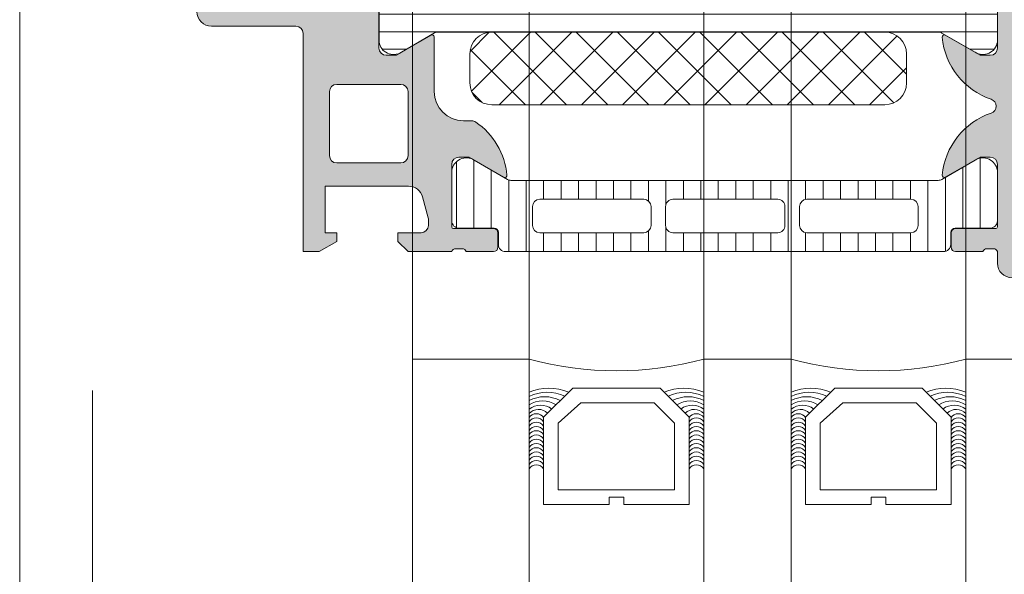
# Model space of a CAD drawing. Header units: millimetres. Extents: x 213386 to 506888, y 183055 to 450952.
# Tile 52 of 256: x 373037 to 373104, y 291968 to 292006. Entities that reach past the tile are written whole.
import ezdxf

# ---------------------------------------------------------------- set-up
doc = ezdxf.new("R2010")
doc.units = ezdxf.units.MM
doc.linetypes.add('ČÁRKOVANÁ', pattern=[19.049999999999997, 12.7, -6.35])
doc.layers.add('FASÁDA DETAILNÍ', color=255, linetype='Continuous', lineweight=0)

msp = doc.modelspace()

# ---------------------------------------------------------------- hatches: boundary and pattern name
at = {"layer": 'FASÁDA DETAILNÍ'}
h = msp.add_hatch(color=256, dxfattribs=at)
edge = h.paths.add_edge_path()
edge.add_arc((373049.3202230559, 292055.1956624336), 0.5000674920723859, 90.00773245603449, 179.9922675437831, ccw=False)
edge.add_line((373049.3201555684, 292055.6957299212), (373053.3201555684, 292055.6957299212))
edge.add_arc((373053.3200880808, 292055.1956624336), 0.5000674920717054, 360.0077324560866, 449.99226754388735, ccw=False)
edge.add_line((373053.8201555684, 292055.1957299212), (373053.8201555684, 292053.895681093))
edge.add_arc((373053.3201186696, 292053.8957179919), 0.5000369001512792, 270.0042279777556, 359.99577202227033, ccw=False)
edge.add_line((373053.3201555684, 292053.395681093), (373052.8201555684, 292053.395681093))
edge.add_line((373052.8201555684, 292053.395681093), (373052.8201555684, 292054.395681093))
edge.add_line((373052.8201555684, 292054.395681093), (373051.3201555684, 292054.395681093))
edge.add_arc((373051.3201185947, 292053.3957180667), 0.9999630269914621, 449.9978814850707, 540.0021185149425)
edge.add_line((373050.3201555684, 292053.395681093), (373050.3201555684, 292049.395681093))
edge.add_arc((373051.3202324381, 292049.3957579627), 1.000076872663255, 180.0044039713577, 269.9955960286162)
edge.add_line((373051.3201555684, 292048.395681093), (373052.8201555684, 292048.395681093))
edge.add_line((373052.8201555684, 292048.395681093), (373052.8201555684, 292049.395681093))
edge.add_line((373052.8201555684, 292049.395681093), (373053.3201555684, 292049.395681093))
edge.add_arc((373053.3202130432, 292048.8957385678), 0.4999425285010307, -0.006586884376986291, 90.0065868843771, ccw=False)
edge.add_line((373053.8201555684, 292048.895681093), (373053.8201555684, 292046.0956933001))
edge.add_arc((373053.3201555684, 292046.0956933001), 0.5000000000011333, 270.0000000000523, 360.0000000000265, ccw=False)
edge.add_line((373053.3201555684, 292045.5956933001), (373053.1201555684, 292045.5956933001))
edge.add_arc((373053.1201555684, 292046.0956933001), 0.5000000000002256, 179.9999999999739, 269.99999999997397, ccw=False)
edge.add_line((373052.6201555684, 292046.0956933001), (373052.6201555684, 292046.5956933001))
edge.add_arc((373052.1201204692, 292046.5956582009), 0.500035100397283, 360.0040217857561, 449.9959782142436)
edge.add_line((373052.1201555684, 292047.0956933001), (373051.3201525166, 292047.0956933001))
edge.add_arc((373051.32016908, 292046.5956767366), 0.5000165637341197, 90.00189796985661, 179.9981020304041)
edge.add_line((373050.8201525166, 292046.5956933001), (373050.8201525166, 292015.2956994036))
edge.add_line((373050.8201525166, 292015.2956994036), (373051.2525491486, 292009.257241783))
edge.add_arc((373052.2517688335, 292009.2956978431), 0.9999594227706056, 182.2040028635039, 269.9999999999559)
edge.add_line((373052.2517688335, 292008.2957384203), (373058.920221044, 292008.2957384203))
edge.add_arc((373058.9202210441, 292008.7957384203), 0.5000000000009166, 270.0000000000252, 359.9999999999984)
edge.add_line((373059.4202210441, 292008.7957384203), (373059.4202210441, 292009.6957384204))
edge.add_arc((373059.9202210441, 292009.6957384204), 0.5000000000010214, 90.00000000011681, 180.0000000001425, ccw=False)
edge.add_line((373059.9202210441, 292010.1957384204), (373061.32022257, 292010.1957384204))
edge.add_arc((373061.5877431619, 292010.2745748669), 0.278895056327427, 196.4198764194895, 271.1645893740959)
edge.add_line((373061.5934115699, 292009.9957374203), (373062.0470055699, 292009.9957374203))
edge.add_arc((373062.0526662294, 292010.274605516), 0.2789255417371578, 268.8371299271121, 343.5754054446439)
edge.add_line((373062.3202095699, 292010.1957384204), (373064.20022057, 292010.1957384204))
edge.add_arc((373064.20022057, 292009.8957384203), 0.3000000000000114, 360.00000000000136, 450, ccw=False)
edge.add_line((373064.50022057, 292009.8957384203), (373064.50022057, 292008.9157641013))
edge.add_arc((373064.20022057, 292008.9157641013), 0.2999999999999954, 270.0000000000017, 360.00000000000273, ccw=False)
edge.add_line((373064.20022057, 292008.6157641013), (373061.44022257, 292008.6157641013))
edge.add_arc((373061.44022257, 292008.4957641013), 0.1200000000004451, 449.9999999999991, 540)
edge.add_line((373061.32022257, 292008.4957641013), (373061.32022257, 292004.1957384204))
edge.add_arc((373061.82022257, 292004.1957384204), 0.5000000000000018, 179.9999999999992, 269.9999999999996)
edge.add_line((373061.82022257, 292003.6957384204), (373062.52022257, 292003.6957384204))
edge.add_line((373062.5202225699, 292003.6957384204), (373064.9130428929, 292005.077233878))
edge.add_arc((373064.9821027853, 292004.9576186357), 0.1381197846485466, -1.0322764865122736e-10, 119.9999999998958, ccw=False)
edge.add_line((373065.12022257, 292004.9576186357), (373065.12022257, 292001.1957384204))
edge.add_arc((373067.12022257, 292001.1957384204), 1.999999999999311, 180.0000000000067, 270.0000000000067)
edge.add_line((373067.12022257, 291999.1957384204), (373067.6882179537, 291999.1957384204))
edge.add_arc((373067.6882179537, 291998.6957384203), 0.5000000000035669, 415.52092823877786, 449.99999999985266, ccw=False)
edge.add_arc((373065.1407446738, 291994.986239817), 4.999999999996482, 365.34922800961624, 415.5209282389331, ccw=False)
edge.add_arc((373069.9820959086, 291995.433858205), 0.1381197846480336, 240.0000000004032, 367.70243749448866, ccw=False)
edge.add_line((373069.9130360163, 291995.3142429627), (373067.5202156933, 291996.6957384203))
edge.add_line((373067.5202156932, 291996.6957384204), (373066.8202156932, 291996.6957384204))
edge.add_arc((373066.8202156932, 291996.1957384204), 0.5, 450, 540)
edge.add_line((373066.3202156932, 291996.1957384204), (373066.3202156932, 291991.8957127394))
edge.add_arc((373066.4402156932, 291991.8957127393), 0.1199999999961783, 180, 269.9999999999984)
edge.add_line((373066.4402156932, 291991.7757127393), (373069.2002136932, 291991.7757127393))
edge.add_arc((373069.2002136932, 291991.4757127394), 0.2999999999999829, 0, 90.00000000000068, ccw=False)
edge.add_line((373069.5002136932, 291991.4757127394), (373069.5002136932, 291990.4957384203))
edge.add_arc((373069.2002136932, 291990.4957384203), 0.300000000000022, 270.00000000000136, 360, ccw=False)
edge.add_line((373069.2002136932, 291990.1957384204), (373067.3202026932, 291990.1957384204))
edge.add_arc((373067.0526593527, 291990.1168713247), 0.2789255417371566, 376.4245945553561, 451.1628700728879)
edge.add_line((373067.0469986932, 291990.3957394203), (373066.5934046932, 291990.3957394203))
edge.add_arc((373066.5877362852, 291990.1169019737), 0.2788950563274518, 448.8354106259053, 523.5801235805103)
edge.add_line((373066.3202156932, 291990.1957384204), (373063.3201572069, 291990.1957384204))
edge.add_line((373063.3201572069, 291990.1957384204), (373062.620054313, 291990.8958107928))
edge.add_line((373062.6200543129, 291990.8958107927), (373062.6200543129, 291991.4958168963))
edge.add_line((373062.6200543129, 291991.4958168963), (373064.2200604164, 291991.4958168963))
edge.add_arc((373064.2200509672, 291991.9958263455), 0.5000094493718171, 270.0010827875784, 359.9989172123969)
edge.add_line((373064.7200604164, 291991.9958168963), (373064.7200604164, 291992.391244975))
edge.add_arc((373064.2200604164, 291992.391244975), 0.5000000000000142, 360.0000000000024, 375.0000000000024)
edge.add_line((373064.7030233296, 291992.5206544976), (373064.3188145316, 291993.9545412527))
edge.add_arc((373063.3528887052, 291993.6957222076), 1.000000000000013, 375.0000000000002, 450.0000000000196)
edge.add_line((373063.3528887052, 291994.6957222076), (373057.6200665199, 291994.6957222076))
edge.add_line((373057.6200665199, 291994.6957222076), (373057.6200665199, 291991.4958168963))
edge.add_line((373057.6200665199, 291991.4958168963), (373058.4200543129, 291991.4958168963))
edge.add_line((373058.4200543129, 291991.4958168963), (373058.4200543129, 291990.8958107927))
edge.add_line((373058.4200543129, 291990.8958107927), (373057.2076214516, 291990.1958291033))
edge.add_line((373057.2076214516, 291990.1958291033), (373056.1200665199, 291990.1958291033))
edge.add_line((373056.1200665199, 291990.1958291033), (373056.1200665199, 292005.1957384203))
edge.add_arc((373055.6200665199, 292005.1957384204), 0.5000000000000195, 359.9999999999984, 450.0000000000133)
edge.add_line((373055.6200665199, 292005.6957384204), (373049.8201555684, 292005.6957384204))
edge.add_arc((373049.8201555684, 292006.6957384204), 1, 180, 270.00000000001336, ccw=False)
edge.add_line((373048.8201555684, 292006.6957384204), (373048.8201555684, 292055.1957299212))
edge = h.paths.add_edge_path(flags=16)
edge.add_line((373058.4200543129, 291996.2957222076), (373062.8200543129, 291996.2957222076))
edge.add_arc((373062.8200543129, 291996.7957222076), 0.5000000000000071, 270.0000000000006, 359.9999999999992)
edge.add_line((373063.3200543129, 291996.7957222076), (373063.3200543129, 292001.1957222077))
edge.add_arc((373062.8200543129, 292001.1957222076), 0.4999999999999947, 359.9999999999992, 450.0000000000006)
edge.add_line((373062.8200543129, 292001.6957222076), (373058.4200543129, 292001.6957222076))
edge.add_arc((373058.4200543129, 292001.1957222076), 0.5, 450, 540)
edge.add_line((373057.9200543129, 292001.1957222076), (373057.9200543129, 291996.7957222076))
edge.add_arc((373058.4200543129, 291996.7957222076), 0.4999999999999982, 180, 270.0000000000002)
h = msp.add_hatch(dxfattribs=at)
h.set_pattern_fill('LINIE', color=256, scale=1.2, angle=-1.272221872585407e-14, style=0)
h.set_pattern_definition([(360, (373060.6955425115, 291990.9127678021), (2.939128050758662e-16, 1.2), [])])
edge = h.paths.add_edge_path()
edge.add_arc((373064.2302388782, 292008.8865402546), 0.3000000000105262, 269.9979247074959, 359.997924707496)
edge.add_line((373064.530238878, 292008.8865293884), (373064.5302675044, 292009.6968607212))
edge.add_arc((373065.0302648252, 292009.6968452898), 0.4999973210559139, 89.99761771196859, 179.9982316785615, ccw=False)
edge.add_line((373065.0302856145, 292010.1968426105), (373065.8713578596, 292010.1981631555))
edge.add_arc((373065.8713578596, 292010.3981631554), 0.1999999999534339, 270, 360)
edge.add_line((373066.0713578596, 292010.3981631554), (373066.0713578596, 292014.4981631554))
edge.add_arc((373066.5713578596, 292014.4981631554), 0.5, 90, 180, ccw=False)
edge.add_line((373066.5713578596, 292014.9981631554), (373067.402107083, 292014.9981631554))
edge.add_arc((373067.402107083, 292013.9981631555), 0.9999999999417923, 15.000000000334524, 90, ccw=False)
edge.add_line((373068.3680329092, 292014.2569822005), (373068.5713578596, 292013.4981631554))
edge.add_line((373068.5713578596, 292013.4981631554), (373067.5713578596, 292013.4981631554))
edge.add_line((373067.5713578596, 292013.4981631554), (373067.5713578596, 292011.1981631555))
edge.add_arc((373068.5754843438, 292011.1998724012), 1.004127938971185, 180.0975300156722, 269.7659122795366)
edge.add_line((373068.5713818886, 292010.1957528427), (373071.5712602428, 292010.1957528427))
edge.add_arc((373071.5672318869, 292011.1998721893), 1.004127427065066, 270.2298596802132, 359.902482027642)
edge.add_line((373072.5713578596, 292011.1981631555), (373072.5713578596, 292013.4981631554))
edge.add_line((373072.5713578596, 292013.4981631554), (373071.5713578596, 292013.4981631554))
edge.add_line((373071.5713578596, 292013.4981631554), (373071.7746828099, 292014.2569822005))
edge.add_arc((373072.7406086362, 292013.9981631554), 0.9999999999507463, 89.99999999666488, 164.9999999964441, ccw=False)
edge.add_line((373072.7406086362, 292014.9981631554), (373073.5713578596, 292014.9981631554))
edge.add_arc((373073.5713578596, 292014.4981631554), 0.5, 0, 90, ccw=False)
edge.add_line((373074.0713578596, 292014.4981631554), (373074.0713578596, 292010.3981631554))
edge.add_arc((373074.2755309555, 292010.3998917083), 0.2041804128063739, 180.4850610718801, 268.8441310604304)
edge.add_line((373074.2714121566, 292010.1957528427), (373100.1127789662, 292010.1957299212))
edge.add_arc((373100.1127635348, 292009.6957326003), 0.4999973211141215, -0.002382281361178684, 89.99823167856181, ccw=False)
edge.add_line((373100.6127608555, 292009.6957118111), (373100.6127322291, 292008.8853804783))
edge.add_arc((373100.9127322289, 292008.885369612), 0.300000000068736, 179.9979246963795, 269.9979246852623)
edge.add_line((373100.9127213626, 292008.5853696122), (373103.312719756, 292008.5856146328))
edge.add_arc((373103.3127042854, 292008.0856186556), 0.4999959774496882, -0.0023777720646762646, 89.9982271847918, ccw=False)
edge.add_line((373103.8127002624, 292008.0855979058), (373103.8125736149, 292004.6090564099))
edge.add_arc((373102.8227606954, 292004.7514029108), 0.9999960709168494, 237.27090860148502, 351.81631664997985, ccw=False)
edge.add_line((373102.2820952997, 292003.9101698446), (373099.9984862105, 292005.2287222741))
edge.add_arc((373099.7484705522, 292004.7957186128), 0.5000000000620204, 59.99792809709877, 89.99786479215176)
edge.add_line((373099.7484891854, 292005.2957186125), (373065.3942204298, 292005.2968049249))
edge.add_arc((373065.3942028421, 292004.7968049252), 0.500000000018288, 89.99798460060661, 119.9979212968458)
edge.add_line((373065.1442185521, 292005.2298266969), (373062.8605139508, 292003.9114396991))
edge.add_arc((373062.3199094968, 292004.7527119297), 0.9999960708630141, 188.179532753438, 302.7249408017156, ccw=False)
edge.add_line((373061.3300862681, 292004.6104371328), (373061.3302129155, 292008.0869786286))
edge.add_arc((373061.8302088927, 292008.086963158), 0.4999959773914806, 89.99762221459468, 179.9982271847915, ccw=False)
edge.add_line((373061.8302296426, 292008.586959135), (373064.230228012, 292008.5865402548))
edge = h.paths.add_edge_path(flags=16)
edge.add_line((373088.4213516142, 292008.3962646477), (373088.4213516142, 292007.0962705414))
edge.add_arc((373088.9213479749, 292007.0962669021), 0.4999963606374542, 179.9995829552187, 270.0004170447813)
edge.add_line((373088.9213516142, 292006.5962705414), (373097.7713455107, 292006.5962705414))
edge.add_arc((373097.7713491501, 292007.0962669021), 0.4999963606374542, 269.9995829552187, 360.0004170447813)
edge.add_line((373098.2713455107, 292007.0962705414), (373098.2713455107, 292008.3962646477))
edge.add_arc((373097.7713455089, 292008.3962812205), 0.5000000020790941, 359.9981009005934, 449.9999997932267)
edge.add_line((373097.7713455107, 292008.8962812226), (373088.9213516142, 292008.8962812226))
edge.add_arc((373088.9213516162, 292008.3962812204), 0.5000000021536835, 90.00000022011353, 180.0018990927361)
edge = h.paths.add_edge_path(flags=16)
edge.add_arc((373078.2213455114, 292008.3962812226), 0.5, 90, 180)
edge.add_line((373077.7213455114, 292008.3962812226), (373077.7213455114, 292007.0962705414))
edge.add_arc((373078.2213455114, 292007.0962705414), 0.5, 180, 270)
edge.add_line((373078.2213455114, 292006.5962705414), (373086.9213516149, 292006.5962705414))
edge.add_arc((373086.9213516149, 292007.0962705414), 0.5, 270, 360)
edge.add_line((373087.4213516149, 292007.0962705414), (373087.4213516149, 292008.3962812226))
edge.add_arc((373086.9213516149, 292008.3962812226), 0.5, 0, 90)
edge.add_line((373086.9213516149, 292008.8962812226), (373078.2213455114, 292008.8962812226))
edge = h.paths.add_edge_path(flags=16)
edge.add_arc((373076.2213491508, 292007.0962669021), 0.4999963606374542, 269.9995829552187, 360.0004170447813)
edge.add_line((373076.7213455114, 292007.0962705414), (373076.7213455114, 292008.3962646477))
edge.add_arc((373076.2213455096, 292008.3962812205), 0.5000000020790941, 359.9981009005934, 449.9999997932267)
edge.add_line((373076.2213455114, 292008.8962812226), (373067.3713363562, 292008.8962812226))
edge.add_arc((373067.3713363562, 292008.3962964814), 0.4999847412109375, 90, 180)
edge.add_line((373066.8713516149, 292008.3962964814), (373066.8713516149, 292007.0962858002))
edge.add_arc((373067.3713668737, 292007.0962858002), 0.5000152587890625, 180, 270)
edge.add_line((373067.3713668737, 292006.5962705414), (373076.2213455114, 292006.5962705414))
h = msp.add_hatch(color=256, dxfattribs=at)
edge = h.paths.add_edge_path()
edge.add_arc((373103.7001482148, 291991.8958606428), 0.120000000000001, 270.0000000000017, 360.00000000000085, ccw=False)
edge.add_line((373103.7001482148, 291991.7758606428), (373100.9401502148, 291991.7758606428))
edge.add_arc((373100.9401502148, 291991.4758606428), 0.3000000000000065, 450, 539.9999999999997)
edge.add_line((373100.6401502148, 291991.4758606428), (373100.6401502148, 291990.4958863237))
edge.add_arc((373100.9401502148, 291990.4958863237), 0.3000000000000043, 179.9999999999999, 270)
edge.add_line((373100.9401502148, 291990.1958863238), (373102.8201612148, 291990.1958863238))
edge.add_arc((373103.0877045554, 291990.1170192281), 0.2789255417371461, 88.83712992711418, 163.575405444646, ccw=False)
edge.add_line((373103.0933652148, 291990.3958873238), (373103.5469592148, 291990.3958873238))
edge.add_arc((373103.5526276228, 291990.1170498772), 0.2788950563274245, 16.419876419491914, 91.16458937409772, ccw=False)
edge.add_line((373103.8201482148, 291990.1958863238), (373103.8201482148, 291989.3957116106))
edge.add_arc((373104.8201482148, 291989.3957116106), 0.9999999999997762, 179.9999999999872, 269.9999999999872)
edge.add_line((373104.8201482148, 291988.3957116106), (373108.3201555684, 291988.3957116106))
edge.add_arc((373108.3201357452, 291989.3957314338), 1.000019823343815, 270.0011357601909, 359.9988642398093)
edge.add_line((373109.3201555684, 291989.3957116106), (373109.3201555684, 291989.8957116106))
edge.add_line((373109.3201555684, 291989.8957116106), (373106.8201555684, 291989.8957116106))
edge.add_arc((373106.8202009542, 291990.8957569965), 1.000045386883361, 180.0026002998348, 269.99739970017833, ccw=False)
edge.add_line((373105.8201555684, 291990.8957116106), (373105.8201555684, 291992.1957299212))
edge.add_arc((373106.8202080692, 291992.1956774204), 1.000052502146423, 90.00300791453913, 179.9969920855, ccw=False)
edge.add_line((373106.8201555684, 291993.1957299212), (373113.8201555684, 291993.1957299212))
edge.add_arc((373114.3201555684, 291992.6706081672), 0.7250881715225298, 46.40381611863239, 133.5961838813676, ccw=False)
edge.add_line((373114.8201555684, 291993.1957299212), (373120.8542437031, 291993.1957299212))
edge.add_arc((373120.8541912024, 291992.1956774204), 1.000052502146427, 360.0030079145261, 449.9969920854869, ccw=False)
edge.add_line((373121.8542437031, 291992.1957299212), (373121.8542437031, 291990.8957116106))
edge.add_arc((373120.8541983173, 291990.8957569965), 1.000045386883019, 270.00260029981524, 359.9973997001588, ccw=False)
edge.add_line((373120.8542437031, 291989.8957116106), (373119.3201555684, 291989.8957116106))
edge.add_line((373119.3201555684, 291989.8957116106), (373119.3201555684, 291989.2957055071))
edge.add_line((373119.3201555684, 291989.2957055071), (373120.4201616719, 291988.1957299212))
edge.add_line((373120.4201616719, 291988.1957299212), (373123.8201555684, 291988.1957299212))
edge.add_line((373123.8201555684, 291988.1957299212), (373123.8201555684, 292015.195630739))
edge.add_line((373123.8201555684, 292015.195630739), (373120.4201616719, 292015.195630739))
edge.add_line((373120.4201616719, 292015.195630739), (373119.3201555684, 292014.0956551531))
edge.add_line((373119.3201555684, 292014.0956551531), (373119.3201555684, 292013.4956490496))
edge.add_line((373119.3201555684, 292013.4956490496), (373120.8542437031, 292013.4956490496))
edge.add_arc((373120.8541983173, 292012.4956036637), 1.000045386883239, 360.0026002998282, 449.99739970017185, ccw=False)
edge.add_line((373121.8542437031, 292012.4956490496), (373121.8542437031, 292011.195630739))
edge.add_arc((373120.8541912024, 292011.1956832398), 1.000052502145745, 270.00300791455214, 359.99699208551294, ccw=False)
edge.add_line((373120.8542437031, 292010.195630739), (373114.8201555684, 292010.195630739))
edge.add_arc((373114.3201555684, 292010.720752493), 0.7250881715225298, 226.4038161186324, 313.59618388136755, ccw=False)
edge.add_line((373113.8201555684, 292010.195630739), (373106.8201555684, 292010.195630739))
edge.add_arc((373106.8202080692, 292011.1956832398), 1.000052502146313, 180.0030079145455, 269.99699208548, ccw=False)
edge.add_line((373105.8201555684, 292011.195630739), (373105.8201555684, 292012.4956490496))
edge.add_arc((373106.8202009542, 292012.4956036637), 1.000045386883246, 90.0026002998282, 179.9973997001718, ccw=False)
edge.add_line((373106.8201555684, 292013.4956490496), (373109.3201555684, 292013.4956490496))
edge.add_line((373109.3201555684, 292013.4956490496), (373109.3201555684, 292013.9956490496))
edge.add_arc((373108.3201357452, 292013.9956292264), 1.000019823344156, 360.0011357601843, 449.9988642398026)
edge.add_line((373108.3201555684, 292014.9956490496), (373103.8201555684, 292014.9956490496))
edge.add_arc((373103.8201452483, 292014.4956593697), 0.4999896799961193, 449.9988173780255, 540.0011826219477)
edge.add_line((373103.3201555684, 292014.4956490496), (373103.3201555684, 292013.4956490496))
edge.add_line((373103.3201555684, 292013.4956490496), (373104.1201586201, 292013.4956490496))
edge.add_line((373104.1201586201, 292013.4956490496), (373104.1201586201, 292010.4956337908))
edge.add_arc((373103.8201509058, 292010.4956310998), 0.3000077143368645, 269.9994860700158, 360.00051393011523, ccw=False)
edge.add_arc((373103.5526276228, 292010.274459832), 0.2788950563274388, 268.83541062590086, 343.5801235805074, ccw=False)
edge.add_line((373103.5469592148, 292009.9956223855), (373103.0933652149, 292009.9956223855))
edge.add_arc((373103.0877045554, 292010.2744904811), 0.2789255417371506, 196.4245945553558, 271.1628700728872, ccw=False)
edge.add_line((373102.8201612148, 292010.1956233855), (373100.9401502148, 292010.1956233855))
edge.add_arc((373100.9401502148, 292009.8956233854), 0.3000000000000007, 449.9999999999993, 539.9999999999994)
edge.add_line((373100.6401502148, 292009.8956233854), (373100.6401502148, 292008.9156490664))
edge.add_arc((373100.9401502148, 292008.9156490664), 0.3000000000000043, 180, 270)
edge.add_line((373100.9401502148, 292008.6156490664), (373103.7001482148, 292008.6156490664))
edge.add_arc((373103.7001482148, 292008.4956490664), 0.1200000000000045, 360, 449.9999999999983, ccw=False)
edge.add_line((373103.8201482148, 292008.4956490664), (373103.8201482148, 292004.1956233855))
edge.add_arc((373103.3201482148, 292004.1956233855), 0.4999999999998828, 270.0000000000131, 360.0000000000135, ccw=False)
edge.add_line((373103.3201482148, 292003.6956233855), (373102.6201482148, 292003.6956233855))
edge.add_line((373102.6201482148, 292003.6956233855), (373100.2273278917, 292005.0771188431))
edge.add_arc((373100.1582679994, 292004.9575036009), 0.1381197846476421, 419.9999999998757, 547.7024374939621)
edge.add_arc((373104.9996192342, 292005.4051219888), 4.999999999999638, 185.3492280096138, 251.2905992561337)
edge.add_arc((373103.2353930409, 292000.1957548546), 0.5000000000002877, 288.7094007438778, 431.2905992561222, ccw=False)
edge.add_arc((373104.9996192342, 291994.9863877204), 4.999999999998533, 108.7094007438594, 174.6507719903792)
edge.add_arc((373100.1582679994, 291995.4340061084), 0.1381197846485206, 172.2975625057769, 299.9999999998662)
edge.add_line((373100.2273278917, 291995.3143908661), (373102.6201482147, 291996.6958863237))
edge.add_line((373102.6201482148, 291996.6958863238), (373103.3201482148, 291996.6958863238))
edge.add_arc((373103.3201482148, 291996.1958863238), 0.5000000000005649, 359.9999999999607, 449.99999999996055, ccw=False)
edge.add_line((373103.8201482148, 291996.1958863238), (373103.8201482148, 291991.8958606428))
edge = h.paths.add_edge_path(flags=16)
edge.add_arc((373121.7201494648, 292007.1956383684), 0.5, 360, 450, ccw=False)
edge.add_line((373122.2201494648, 292007.1956383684), (373122.2201494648, 291995.1957299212))
edge.add_arc((373121.7201494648, 291995.1957299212), 0.5, 270, 360, ccw=False)
edge.add_line((373121.7201494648, 291994.6957299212), (373106.0201677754, 291994.6957299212))
edge.add_arc((373106.0201677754, 291995.1957299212), 0.5, 180, 270, ccw=False)
edge.add_line((373105.5201677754, 291995.1957299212), (373105.5201677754, 292007.1956383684))
edge.add_arc((373106.0201677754, 292007.1956383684), 0.5, 90, 180, ccw=False)
edge.add_line((373106.0201677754, 292007.6956383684), (373107.5201677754, 292007.6956383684))
edge.add_line((373107.5201677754, 292007.6956383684), (373107.5201677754, 292008.1956383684))
edge.add_arc((373108.0201677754, 292008.1956383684), 0.5000000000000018, 90.0000000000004, 180, ccw=False)
edge.add_line((373108.0201677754, 292008.6956383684), (373119.7201494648, 292008.6956383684))
edge.add_arc((373119.7201494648, 292008.1956383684), 0.5, 360, 449.9999999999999, ccw=False)
edge.add_line((373120.2201494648, 292008.1956383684), (373120.2201494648, 292007.6956383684))
edge.add_line((373120.2201494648, 292007.6956383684), (373121.7201494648, 292007.6956383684))
h = msp.add_hatch(dxfattribs=at)
h.set_pattern_fill('NETZ', color=256, scale=2, angle=45, style=0)
h.set_pattern_definition([(45, (397960.6382589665, 280090.695798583), (-1.414213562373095, 1.414213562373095), []), (135, (397960.6382589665, 280090.695798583), (-1.414213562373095, -1.414213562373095), [])])
h.paths.add_polyline_path([(373069.0712321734, 292000.2949951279, -0.4142135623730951), (373067.5712321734, 292001.7949951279), (373067.5712321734, 292003.7949951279, -0.4142135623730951), (373069.0712321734, 292005.2949951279), (373096.0712321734, 292005.2949951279, -0.4142135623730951), (373097.5712321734, 292003.7949951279), (373097.5712321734, 292001.7949951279, -0.4142135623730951), (373096.0712321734, 292000.2949951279)])
h = msp.add_hatch(dxfattribs=at)
h.set_pattern_fill('_USER', color=256, scale=1.2, angle=90, style=0, pattern_type=0)
h.set_pattern_definition([(90, (397960.6382589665, 280090.695798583), (-1.2, 7.347638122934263e-17), [])])
edge = h.paths.add_edge_path()
edge.add_line((373070.1442654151, 291995.1627417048), (373067.8606085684, 291996.4812114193))
edge.add_arc((373067.3199736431, 291995.6399587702), 0.9999960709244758, 417.2729839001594, 531.8183919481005)
edge.add_line((373066.3301555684, 291995.7822694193), (373066.3301555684, 291992.3057279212))
edge.add_arc((373066.8301515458, 291992.3057252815), 0.4999959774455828, 179.9996975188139, 270.0003024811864)
edge.add_line((373066.8301541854, 291991.8057293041), (373069.2301525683, 291991.8060612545))
edge.add_arc((373069.2301525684, 291991.5060612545), 0.3000000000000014, 360, 449.9999999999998, ccw=False)
edge.add_line((373069.5301525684, 291991.5060612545), (373069.5301525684, 291990.6957299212))
edge.add_arc((373070.0301498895, 291990.6957272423), 0.4999973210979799, 179.999693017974, 270.0003069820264)
edge.add_line((373070.0301525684, 291990.1957299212), (373100.1126268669, 291990.1957299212))
edge.add_arc((373100.1126295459, 291990.6957272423), 0.4999973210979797, 269.9996930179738, 360.0003069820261)
edge.add_line((373100.6126268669, 291990.6957299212), (373100.6126268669, 291991.5060612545))
edge.add_arc((373100.9126268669, 291991.5060612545), 0.3000000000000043, 90, 180, ccw=False)
edge.add_line((373100.9126268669, 291991.8060612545), (373103.3126252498, 291991.8057293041))
edge.add_arc((373103.3126278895, 291992.3057252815), 0.4999959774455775, 269.9996975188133, 360.0003024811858)
edge.add_line((373103.812623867, 291992.3057279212), (373103.812623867, 291995.7822694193))
edge.add_arc((373102.8228057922, 291995.6399587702), 0.9999960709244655, 368.1816080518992, 482.7270160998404)
edge.add_line((373102.282170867, 291996.4812114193), (373099.9985140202, 291995.1627417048))
edge.add_arc((373099.7485140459, 291995.5957544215), 0.5000000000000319, 270.00005990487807, 299.9999965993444, ccw=False)
edge.add_line((373099.7485145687, 291995.0957544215), (373070.3942648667, 291995.0957544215))
edge.add_arc((373070.3942653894, 291995.5957544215), 0.5000000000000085, 240.0000034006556, 269.9999400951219, ccw=False)
edge = h.paths.add_edge_path(flags=16)
edge.add_line((373090.7209825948, 291993.7957436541), (373097.8710070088, 291993.7957283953))
edge.add_arc((373097.8709634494, 291993.2956848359), 0.5000435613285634, 360.0049911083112, 449.9950088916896, ccw=False)
edge.add_line((373098.3710070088, 291993.2957283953), (373098.3710070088, 291991.9957196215))
edge.add_arc((373097.8709946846, 291991.995747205), 0.5000123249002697, 270.00141220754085, 359.9968392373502, ccw=False)
edge.add_line((373097.8710070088, 291991.4957348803), (373090.7209825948, 291991.4957348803))
edge.add_arc((373090.7210261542, 291991.9957784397), 0.5000435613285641, 180.0049911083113, 269.9950088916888, ccw=False)
edge.add_line((373090.2209825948, 291991.9957348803), (373090.2209825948, 291993.2957436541))
edge.add_arc((373090.7210261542, 291993.2957000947), 0.5000435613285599, 90.00499110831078, 179.9950088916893, ccw=False)
edge = h.paths.add_edge_path(flags=16)
edge.add_line((373072.3709830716, 291993.7957436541), (373079.5210089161, 291993.7957436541))
edge.add_arc((373079.5209653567, 291993.2957000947), 0.5000435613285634, 360.0049911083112, 449.9950088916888, ccw=False)
edge.add_line((373080.0210089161, 291993.2957436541), (373080.0210089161, 291991.9957348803))
edge.add_arc((373079.5209653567, 291991.9957784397), 0.5000435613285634, 270.0049911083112, 359.9950088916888, ccw=False)
edge.add_line((373079.5210089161, 291991.4957348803), (373072.3709830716, 291991.4957348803))
edge.add_arc((373072.371026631, 291991.9957784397), 0.5000435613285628, 180.0049911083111, 269.99500889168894, ccw=False)
edge.add_line((373071.8709830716, 291991.9957348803), (373071.8709830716, 291993.2957436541))
edge.add_arc((373072.371026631, 291993.2957000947), 0.5000435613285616, 90.004991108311, 179.995008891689, ccw=False)
edge = h.paths.add_edge_path(flags=16)
edge.add_line((373081.5210089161, 291993.7957436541), (373088.7209825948, 291993.7957436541))
edge.add_arc((373088.7210333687, 291993.295794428), 0.4999492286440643, -0.005818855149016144, 90.00581885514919, ccw=False)
edge.add_line((373089.2209825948, 291993.2957436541), (373089.2209825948, 291991.9957348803))
edge.add_arc((373088.7210333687, 291991.9956841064), 0.4999492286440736, 269.9941811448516, 360.00581885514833, ccw=False)
edge.add_line((373088.7209825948, 291991.4957348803), (373081.5210089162, 291991.4957348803))
edge.add_arc((373081.5209581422, 291991.9956841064), 0.4999492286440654, 179.9941811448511, 270.005818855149, ccw=False)
edge.add_line((373081.0210089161, 291991.9957348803), (373081.0210089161, 291993.2957436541))
edge.add_arc((373081.5209581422, 291993.295794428), 0.4999492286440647, 89.99418114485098, 180.005818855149, ccw=False)

# ---------------------------------------------------------------- linework, layer by layer
for p, q in [((373063.6382437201, 288952.6545279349), (373063.6382437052, 307967.1544280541)), ((373063.6382437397, 284292.1544280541), (373063.6382437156, 307967.1544280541)), ((373071.6382437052, 307967.1544280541), (373071.6382437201, 288952.6545279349)), ((373071.6382437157, 307967.1544280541), (373071.6382437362, 287719.0318729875)), ((373083.6382437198, 288952.6545279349), (373083.6382437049, 307967.1544280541)), ((373083.638243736, 287719.0318729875), (373083.6382437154, 307967.1544280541)), ((373089.6382437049, 307967.1544280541), (373089.6382437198, 288952.6545279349)), ((373089.6382437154, 307967.1544280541), (373089.638243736, 287719.0318729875)), ((373101.6382437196, 288952.6545279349), (373101.6382437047, 307967.1544280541)), ((373101.6382437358, 287719.0318729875), (373101.6382437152, 307967.1544280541)), ((373063.6382437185, 291577.6545368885), (373063.6382473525, 293717.1544282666)), ((373071.6382445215, 292050.3702294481), (373071.6382437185, 291577.6545368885)), ((373083.6382437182, 291577.6545368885), (373083.6382445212, 292050.3702294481)), ((373089.6382445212, 292050.3702294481), (373089.6382437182, 291577.6545368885)), ((373101.638243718, 291577.6545368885), (373101.6382445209, 292050.3702294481)), ((373061.32022257, 292008.4957641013), (373061.32022257, 292004.1957384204)), ((373103.8201482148, 292008.4956490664), (373103.8201482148, 292004.1956233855)), ((373055.6200665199, 292005.6957384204), (373049.8201555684, 292005.6957384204)), ((373056.1200665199, 291990.1958291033), (373056.1200665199, 292005.1957384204)), ((373062.5202225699, 292003.6957384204), (373064.913042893, 292005.077233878)), ((373065.12022257, 292004.9576186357), (373065.12022257, 292001.1957384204)), ((373102.6201482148, 292003.6956233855), (373100.2273278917, 292005.0771188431)), ((373061.82022257, 292003.6957384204), (373062.5202225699, 292003.6957384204)), ((373103.3201482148, 292003.6956233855), (373102.6201482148, 292003.6956233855)), ((373062.8200543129, 292001.6957222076), (373058.4200543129, 292001.6957222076)), ((373057.9200543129, 292001.1957222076), (373057.9200543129, 291996.7957222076)), ((373063.3200543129, 291996.7957222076), (373063.3200543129, 292001.1957222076)), ((373067.12022257, 291999.1957384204), (373067.6882179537, 291999.1957384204)), ((373067.5202156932, 291996.6957384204), (373066.8202156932, 291996.6957384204)), ((373069.9130360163, 291995.3142429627), (373067.5202156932, 291996.6957384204)), ((373100.2273278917, 291995.3143908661), (373102.6201482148, 291996.6958863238)), ((373102.6201482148, 291996.6958863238), (373103.3201482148, 291996.6958863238)), ((373058.4200543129, 291996.2957222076), (373062.8200543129, 291996.2957222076)), ((373066.3202156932, 291996.1957384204), (373066.3202156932, 291991.8957127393)), ((373070.1442654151, 291995.1627417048), (373067.8606085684, 291996.4812114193)), ((373102.282170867, 291996.4812114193), (373099.9985140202, 291995.1627417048)), ((373103.8201482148, 291996.1958863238), (373103.8201482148, 291991.8958606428)), ((373066.3301555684, 291995.7822694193), (373066.3301555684, 291992.3057279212)), ((373103.812623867, 291992.3057279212), (373103.812623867, 291995.7822694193)), ((373063.3528887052, 291994.6957222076), (373057.6200665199, 291994.6957222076)), ((373057.6200665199, 291994.6957222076), (373057.6200665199, 291991.4958168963)), ((373099.7485145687, 291995.0957544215), (373070.3942648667, 291995.0957544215)), ((373064.7030233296, 291992.5206544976), (373064.3188145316, 291993.9545412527)), ((373072.3709830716, 291993.7957436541), (373079.5210089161, 291993.7957436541)), ((373081.5210089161, 291993.7957436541), (373088.7209825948, 291993.7957436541)), ((373090.7209825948, 291993.7957436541), (373097.8710070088, 291993.7957283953)), ((373071.8709830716, 291991.9957348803), (373071.8709830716, 291993.2957436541)), ((373080.0210089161, 291993.2957436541), (373080.0210089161, 291991.9957348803)), ((373081.0210089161, 291991.9957348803), (373081.0210089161, 291993.2957436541)), ((373089.2209825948, 291993.2957436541), (373089.2209825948, 291991.9957348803)), ((373090.2209825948, 291991.9957348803), (373090.2209825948, 291993.2957436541)), ((373098.3710070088, 291993.2957283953), (373098.3710070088, 291991.9957196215)), ((373064.7200604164, 291991.9958168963), (373064.7200604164, 291992.391244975)), ((373066.4402156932, 291991.7757127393), (373069.2002136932, 291991.7757127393)), ((373066.8301541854, 291991.8057293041), (373069.2301525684, 291991.8060612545)), ((373100.9126268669, 291991.8060612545), (373103.3126252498, 291991.8057293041)), ((373103.7001482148, 291991.7758606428), (373100.9401502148, 291991.7758606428)), ((373057.6200665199, 291991.4958168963), (373058.4200543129, 291991.4958168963)), ((373058.4200543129, 291991.4958168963), (373058.4200543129, 291990.8958107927)), ((373062.6200543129, 291990.8958107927), (373062.6200543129, 291991.4958168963)), ((373062.6200543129, 291991.4958168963), (373064.2200604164, 291991.4958168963)), ((373069.5002136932, 291991.4757127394), (373069.5002136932, 291990.4957384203)), ((373069.5301525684, 291991.5060612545), (373069.5301525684, 291990.6957299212)), ((373079.5210089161, 291991.4957348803), (373072.3709830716, 291991.4957348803)), ((373088.7209825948, 291991.4957348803), (373081.5210089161, 291991.4957348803)), ((373097.8710070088, 291991.4957348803), (373090.7209825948, 291991.4957348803)), ((373100.6126268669, 291990.6957299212), (373100.6126268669, 291991.5060612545)), ((373100.6401502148, 291991.4758606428), (373100.6401502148, 291990.4958863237)), ((373058.4200543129, 291990.8958107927), (373057.2076214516, 291990.1958291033)), ((373063.3201572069, 291990.1957384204), (373062.6200543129, 291990.8958107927)), ((373057.2076214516, 291990.1958291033), (373056.1200665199, 291990.1958291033)), ((373066.3202156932, 291990.1957384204), (373063.3201572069, 291990.1957384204)), ((373067.0469986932, 291990.3957394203), (373066.5934046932, 291990.3957394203)), ((373069.2002136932, 291990.1957384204), (373067.3202026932, 291990.1957384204)), ((373070.0301525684, 291990.1957299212), (373100.1126268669, 291990.1957299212)), ((373100.9401502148, 291990.1958863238), (373102.8201612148, 291990.1958863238)), ((373103.0933652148, 291990.3958873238), (373103.5469592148, 291990.3958873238)), ((373103.8201482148, 291990.1958863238), (373103.8201482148, 291989.3957116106)), ((373063.6382437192, 291982.8074007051), (373071.6382437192, 291982.8074007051)), ((373083.6382437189, 291982.8074007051), (373089.6382437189, 291982.8074007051)), ((373101.6382437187, 291982.8074007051), (373107.6382437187, 291982.8074007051))]:
    msp.add_line(p, q, dxfattribs=at)
for points in [[(399616.6382373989, 284292.1544280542), (373036.6382373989, 284292.1544280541), (373036.6382373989, 307972.1544280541), (399616.6382373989, 307972.1544280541)], [(373082.638243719, 291972.8074007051), (373082.638243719, 291978.8074007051), (373080.638243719, 291980.8074007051), (373074.638243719, 291980.8074007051), (373072.638243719, 291978.8074007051), (373072.638243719, 291972.8074007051), (373077.138243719, 291972.8074007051), (373077.138243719, 291973.3074007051), (373078.138243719, 291973.3074007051), (373078.138243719, 291972.8074007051)], [(373100.6382437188, 291972.8074007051), (373100.6382437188, 291978.8074007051), (373098.6382437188, 291980.8074007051), (373092.6382437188, 291980.8074007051), (373090.6382437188, 291978.8074007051), (373090.6382437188, 291972.8074007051), (373095.1382437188, 291972.8074007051), (373095.1382437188, 291973.3074007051), (373096.1382437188, 291973.3074007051), (373096.1382437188, 291972.8074007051)], [(373073.638243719, 291973.8074007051), (373081.638243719, 291973.8074007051), (373081.638243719, 291978.3931871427), (373080.2240301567, 291979.8074007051), (373075.1911228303, 291979.8074007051), (373073.638243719, 291978.3931871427)], [(373091.6382437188, 291973.8074007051), (373099.6382437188, 291973.8074007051), (373099.6382437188, 291978.3931871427), (373098.2240301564, 291979.8074007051), (373093.1911228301, 291979.8074007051), (373091.6382437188, 291978.3931871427)]]:
    msp.add_lwpolyline(points, close=True, dxfattribs=at)
at = {"layer": 'FASÁDA DETAILNÍ', "linetype": 'ČÁRKOVANÁ', "ltscale": 5}
msp.add_lwpolyline([(399611.6382373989, 284297.1544280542), (373041.6382373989, 284297.1544280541), (373041.6382373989, 307967.1544280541), (399611.6382373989, 307967.1544280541)], close=True, dxfattribs=at)
at = {"layer": 'FASÁDA DETAILNÍ'}
msp.add_lwpolyline([(373103.8127002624, 292008.0855979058), (373103.8125736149, 292004.6090564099, -0.5460410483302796), (373102.2820952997, 292003.9101698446), (373099.9984862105, 292005.2287222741, 0.1316522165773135), (373099.7484891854, 292005.2957186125), (373065.3942204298, 292005.2968049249, 0.1316522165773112), (373065.1442185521, 292005.2298266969), (373062.8605139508, 292003.9114396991, -0.5460410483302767), (373061.3300862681, 292004.6104371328), (373061.3302129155, 292008.0869786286, -0.4142166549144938)], format="xyb", dxfattribs=at)
msp.add_lwpolyline([(373096.0712321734, 292005.2949951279), (373069.0712321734, 292005.2949951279, 0.414213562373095), (373067.5712321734, 292003.7949951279), (373067.5712321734, 292001.7949951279, 0.414213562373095), (373069.0712321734, 292000.2949951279), (373096.0712321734, 292000.2949951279, 0.414213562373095), (373097.5712321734, 292001.7949951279), (373097.5712321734, 292003.7949951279, 0.414213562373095)], format="xyb", close=True, dxfattribs=at)
for centre, radius, start, end in [((373049.8201555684, 292006.6957384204), 0.9999999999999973, 180, 270), ((373055.6200665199, 292005.1957384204), 0.5000000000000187, 0, 90), ((373064.9821027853, 292004.9576186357), 0.1381197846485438, 0, 120.0000000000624), ((373100.1582679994, 292004.9575036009), 0.1381197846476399, 59.99999999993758, 187.7024374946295), ((373104.9996192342, 292005.4051219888), 4.999999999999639, 185.349228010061, 251.2905992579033), ((373061.82022257, 292004.1957384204), 0.5000000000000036, 180, 270), ((373103.3201482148, 292004.1956233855), 0.4999999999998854, 270, 0), ((373058.4200543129, 292001.1957222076), 0.4999999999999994, 90, 180), ((373062.8200543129, 292001.1957222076), 0.4999999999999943, 0, 90), ((373067.12022257, 292001.1957384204), 1.999999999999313, 180, 270), ((373103.2353930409, 292000.1957548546), 0.5000000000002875, 288.7094007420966, 71.29059925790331), ((373104.9996192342, 291994.9863877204), 4.999999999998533, 108.7094007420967, 174.650771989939), ((373067.6882179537, 291998.6957384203), 0.5000000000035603, 55.5209282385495, 90), ((373065.1407446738, 291994.986239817), 4.999999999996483, 5.349228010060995, 55.5209282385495), ((373058.4200543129, 291996.7957222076), 0.4999999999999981, 180, 270), ((373062.8200543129, 291996.7957222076), 0.5000000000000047, 270, 0), ((373066.8202156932, 291996.1957384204), 0.5, 90, 180), ((373067.3199736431, 291995.6399587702), 0.9999960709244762, 57.27298390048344, 171.8183919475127), ((373102.8228057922, 291995.6399587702), 0.99999607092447, 8.181608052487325, 122.7270160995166), ((373103.3201482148, 291996.1958863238), 0.500000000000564, 0, 90), ((373069.9820959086, 291995.433858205), 0.1381197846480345, 239.9999999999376, 7.702437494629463), ((373070.3942653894, 291995.5957544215), 0.5000000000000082, 240.0000034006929, 269.9999400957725), ((373099.7485140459, 291995.5957544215), 0.5000000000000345, 270.0000599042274, 299.9999965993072), ((373100.1582679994, 291995.4340061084), 0.1381197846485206, 172.2975625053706, 300.0000000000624), ((373063.3528887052, 291993.6957222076), 1.000000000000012, 14.99999999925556, 90), ((373072.371026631, 291993.2957000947), 0.5000435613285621, 90.00499110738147, 179.995008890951), ((373079.5209653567, 291993.2957000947), 0.5000435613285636, 0.004991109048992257, 89.99500889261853), ((373081.5209581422, 291993.295794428), 0.4999492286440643, 89.99418114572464, 180.0058188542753), ((373088.7210333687, 291993.295794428), 0.4999492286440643, 359.9941811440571, 90.00581885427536), ((373090.7210261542, 291993.2957000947), 0.5000435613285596, 90.00499110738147, 179.995008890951), ((373097.8709634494, 291993.2956848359), 0.5000435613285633, 0.004991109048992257, 89.99500889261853), ((373064.2200604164, 291992.391244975), 0.5000000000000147, 0, 14.99999999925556), ((373064.2200509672, 291991.9958263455), 0.5000094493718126, 270.0010827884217, 359.9989172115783), ((373066.4402156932, 291991.8957127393), 0.1199999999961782, 180, 270), ((373066.8301515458, 291992.3057252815), 0.4999959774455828, 179.9996975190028, 270.0003024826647), ((373069.2002136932, 291991.4757127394), 0.2999999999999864, 0, 90), ((373069.2301525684, 291991.5060612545), 0.3000000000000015, 0, 90), ((373072.371026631, 291991.9957784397), 0.5000435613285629, 180.004991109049, 269.9950088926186), ((373079.5209653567, 291991.9957784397), 0.5000435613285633, 270.0049911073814, 359.9950088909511), ((373081.5209581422, 291991.9956841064), 0.4999492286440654, 179.9941811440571, 270.0058188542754), ((373088.7210333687, 291991.9956841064), 0.4999492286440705, 269.9941811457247, 0.005818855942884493), ((373090.7210261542, 291991.9957784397), 0.500043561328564, 180.004991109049, 269.9950088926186), ((373097.8709946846, 291991.995747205), 0.500012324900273, 270.0014122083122, 359.9968392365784), ((373100.9126268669, 291991.5060612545), 0.3000000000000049, 90, 180), ((373100.9401502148, 291991.4758606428), 0.3000000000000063, 90, 180), ((373103.3126278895, 291992.3057252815), 0.4999959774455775, 269.9996975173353, 0.0003024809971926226), ((373103.7001482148, 291991.8958606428), 0.1199999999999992, 270, 0), ((373069.2002136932, 291990.4957384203), 0.3000000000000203, 270, 0), ((373070.0301498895, 291990.6957272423), 0.4999973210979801, 179.9996930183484, 270.0003069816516), ((373100.1126295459, 291990.6957272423), 0.4999973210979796, 269.9996930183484, 0.0003069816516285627), ((373100.9401502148, 291990.4958863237), 0.3000000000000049, 180, 270), ((373066.5877362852, 291990.1169019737), 0.2788950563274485, 88.83541062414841, 163.5801235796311), ((373067.0526593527, 291990.1168713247), 0.2789255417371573, 16.42459455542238, 91.16287007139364), ((373103.0877045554, 291990.1170192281), 0.2789255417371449, 88.83712992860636, 163.5754054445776), ((373103.5526276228, 291990.1170498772), 0.2788950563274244, 16.4198764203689, 91.1645893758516), ((373104.8201482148, 291989.3957116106), 0.9999999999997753, 180, 270), ((373077.638243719, 292004.6988330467), 22.69878432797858, 254.6727754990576, 285.3272245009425), ((373095.6382437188, 292004.6988330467), 22.69878432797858, 254.6727754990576, 285.3272245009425), ((373072.9899473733, 291977.2568333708), 3.545764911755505, 67.2938241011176, 112.4090482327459), ((373072.875932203, 291977.6234216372), 2.896659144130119, 65.30667380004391, 115.2951522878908), ((373082.2865400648, 291977.2568333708), 3.545764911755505, 67.59095176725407, 112.7061758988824), ((373082.400555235, 291977.6234216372), 2.896659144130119, 64.70484771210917, 114.6933261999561), ((373090.989947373, 291977.2568333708), 3.545764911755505, 67.2938241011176, 112.4090482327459), ((373090.8759322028, 291977.6234216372), 2.896659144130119, 65.30667380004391, 115.2951522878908), ((373100.2865400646, 291977.2568333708), 3.545764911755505, 67.59095176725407, 112.7061758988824), ((373100.4005552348, 291977.6234216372), 2.896659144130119, 64.70484771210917, 114.6933261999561), ((373072.7076099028, 291977.9723287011), 2.248138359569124, 61.52734219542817, 118.4028148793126), ((373072.5628180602, 291978.2163841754), 1.712080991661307, 57.29494880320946, 122.6856510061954), ((373072.4241680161, 291978.3767952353), 1.262511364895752, 51.96562817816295, 128.4995647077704), ((373082.5688775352, 291977.9723287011), 2.248138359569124, 61.59718512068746, 118.4726578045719), ((373082.7136693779, 291978.2163841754), 1.712080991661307, 57.31434899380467, 122.7050511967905), ((373082.852319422, 291978.3767952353), 1.262511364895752, 51.50043529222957, 128.0343718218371), ((373090.7076099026, 291977.9723287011), 2.248138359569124, 61.52734219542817, 118.4028148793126), ((373090.5628180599, 291978.2163841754), 1.712080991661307, 57.29494880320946, 122.6856510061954), ((373090.4241680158, 291978.3767952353), 1.262511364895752, 51.96562817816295, 128.4995647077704), ((373100.568877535, 291977.9723287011), 2.248138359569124, 61.59718512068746, 118.4726578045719), ((373100.7136693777, 291978.2163841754), 1.712080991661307, 57.31434899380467, 122.7050511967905), ((373100.8523194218, 291978.3767952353), 1.262511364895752, 51.50043529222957, 128.0343718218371), ((373072.276051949, 291978.4670226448), 0.8793333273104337, 43.99490779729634, 136.4964382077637), ((373072.138243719, 291978.4547003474), 0.5964289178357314, 33.03656008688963, 146.9634399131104), ((373083.0004354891, 291978.4670226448), 0.8793333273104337, 43.50356179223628, 136.0050922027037), ((373083.1382437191, 291978.4547003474), 0.5964289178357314, 33.03656008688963, 146.9634399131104), ((373090.2760519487, 291978.4670226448), 0.8793333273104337, 43.99490779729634, 136.4964382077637), ((373090.1382437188, 291978.4547003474), 0.5964289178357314, 33.03656008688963, 146.9634399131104), ((373101.0004354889, 291978.4670226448), 0.8793333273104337, 43.50356179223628, 136.0050922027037), ((373101.1382437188, 291978.4547003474), 0.5964289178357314, 33.03656008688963, 146.9634399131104), ((373072.138243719, 291978.1622028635), 0.5964289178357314, 33.03656008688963, 146.9634399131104), ((373072.138243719, 291977.8697053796), 0.5964289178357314, 33.03656008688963, 146.9634399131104), ((373083.1382437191, 291978.1622028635), 0.5964289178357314, 33.03656008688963, 146.9634399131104), ((373083.1382437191, 291977.8697053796), 0.5964289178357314, 33.03656008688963, 146.9634399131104), ((373090.1382437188, 291978.1622028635), 0.5964289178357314, 33.03656008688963, 146.9634399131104), ((373090.1382437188, 291977.8697053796), 0.5964289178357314, 33.03656008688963, 146.9634399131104), ((373101.1382437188, 291978.1622028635), 0.5964289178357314, 33.03656008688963, 146.9634399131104), ((373101.1382437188, 291977.8697053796), 0.5964289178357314, 33.03656008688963, 146.9634399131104), ((373072.138243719, 291977.5772078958), 0.5964289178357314, 33.03656008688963, 146.9634399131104), ((373072.138243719, 291977.284710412), 0.5964289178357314, 33.03656008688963, 146.9634399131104), ((373072.138243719, 291976.9922129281), 0.5964289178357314, 33.03656008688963, 146.9634399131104), ((373083.1382437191, 291977.5772078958), 0.5964289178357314, 33.03656008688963, 146.9634399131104), ((373083.1382437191, 291977.284710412), 0.5964289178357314, 33.03656008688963, 146.9634399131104), ((373083.1382437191, 291976.9922129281), 0.5964289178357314, 33.03656008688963, 146.9634399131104), ((373090.1382437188, 291977.5772078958), 0.5964289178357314, 33.03656008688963, 146.9634399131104), ((373090.1382437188, 291977.284710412), 0.5964289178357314, 33.03656008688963, 146.9634399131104), ((373090.1382437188, 291976.9922129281), 0.5964289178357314, 33.03656008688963, 146.9634399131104), ((373101.1382437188, 291977.5772078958), 0.5964289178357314, 33.03656008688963, 146.9634399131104), ((373101.1382437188, 291977.284710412), 0.5964289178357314, 33.03656008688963, 146.9634399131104), ((373101.1382437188, 291976.9922129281), 0.5964289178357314, 33.03656008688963, 146.9634399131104), ((373072.138243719, 291976.6997154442), 0.5964289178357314, 33.03656008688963, 146.9634399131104), ((373072.138243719, 291976.4072179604), 0.5964289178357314, 33.03656008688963, 146.9634399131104), ((373083.1382437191, 291976.6997154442), 0.5964289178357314, 33.03656008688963, 146.9634399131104), ((373083.1382437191, 291976.4072179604), 0.5964289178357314, 33.03656008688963, 146.9634399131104), ((373090.1382437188, 291976.6997154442), 0.5964289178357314, 33.03656008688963, 146.9634399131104), ((373090.1382437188, 291976.4072179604), 0.5964289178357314, 33.03656008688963, 146.9634399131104), ((373101.1382437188, 291976.6997154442), 0.5964289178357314, 33.03656008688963, 146.9634399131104), ((373101.1382437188, 291976.4072179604), 0.5964289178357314, 33.03656008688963, 146.9634399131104), ((373072.138243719, 291976.1147204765), 0.5964289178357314, 33.03656008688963, 146.9634399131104), ((373072.138243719, 291975.8222229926), 0.5964289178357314, 33.03656008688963, 146.9634399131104), ((373083.1382437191, 291976.1147204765), 0.5964289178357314, 33.03656008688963, 146.9634399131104), ((373083.1382437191, 291975.8222229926), 0.5964289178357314, 33.03656008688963, 146.9634399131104), ((373090.1382437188, 291976.1147204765), 0.5964289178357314, 33.03656008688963, 146.9634399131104), ((373090.1382437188, 291975.8222229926), 0.5964289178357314, 33.03656008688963, 146.9634399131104), ((373101.1382437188, 291976.1147204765), 0.5964289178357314, 33.03656008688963, 146.9634399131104), ((373101.1382437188, 291975.8222229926), 0.5964289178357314, 33.03656008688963, 146.9634399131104), ((373072.138243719, 291975.5297255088), 0.5964289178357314, 33.03656008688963, 146.9634399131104), ((373072.138243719, 291975.2372280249), 0.5964289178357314, 33.03656008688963, 146.9634399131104), ((373072.138243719, 291974.944730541), 0.5964289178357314, 33.03656008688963, 146.9634399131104), ((373083.138243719, 291975.5297255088), 0.5964289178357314, 33.03656008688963, 146.9634399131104), ((373083.138243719, 291975.2372280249), 0.5964289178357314, 33.03656008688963, 146.9634399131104), ((373083.138243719, 291974.944730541), 0.5964289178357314, 33.03656008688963, 146.9634399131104), ((373090.1382437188, 291975.5297255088), 0.5964289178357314, 33.03656008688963, 146.9634399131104), ((373090.1382437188, 291975.2372280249), 0.5964289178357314, 33.03656008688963, 146.9634399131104), ((373090.1382437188, 291974.944730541), 0.5964289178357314, 33.03656008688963, 146.9634399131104), ((373101.1382437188, 291975.5297255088), 0.5964289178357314, 33.03656008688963, 146.9634399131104), ((373101.1382437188, 291975.2372280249), 0.5964289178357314, 33.03656008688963, 146.9634399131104), ((373101.1382437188, 291974.944730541), 0.5964289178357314, 33.03656008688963, 146.9634399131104)]:
    msp.add_arc(centre, radius, start, end, dxfattribs=at)

doc.saveas('drawing.dxf')
